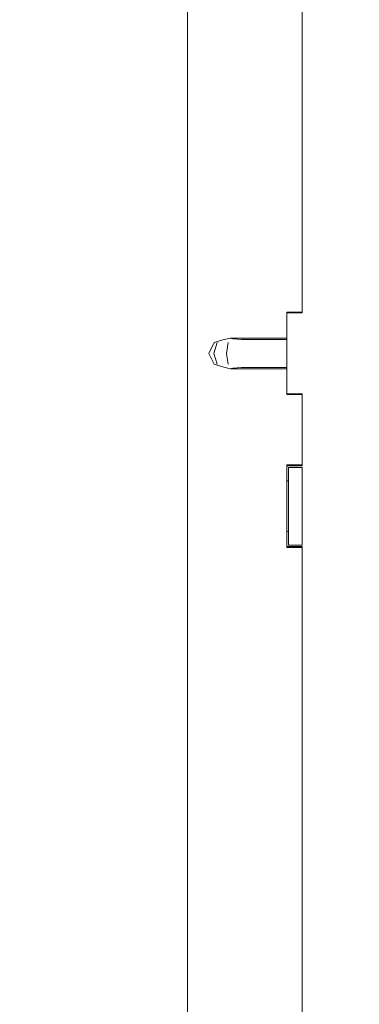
# Model space of a CAD drawing. Header units: millimetres. Extents: x 90539 to 127778, y -34922 to 14506.
# Tile 233 of 256: x 101983 to 102205, y 9244 to 9888. Entities that reach past the tile are written whole.
import ezdxf

# ---------------------------------------------------------------- set-up
doc = ezdxf.new("R2010")
doc.units = ezdxf.units.MM
doc.header["$MEASUREMENT"] = 0
doc.linetypes.add('Wipeout_Contour', pattern=[1000, 0, -1000])
for name, color, linetype in [('Nowe_A-Wymiary-Wewnętrzne', 7, 'Continuous'), ('Nowe_A-Wymiary-Zewnętrzne', 7, 'Continuous'), ('Nowe_A-Ściany-Wewnętrzne', 7, 'Continuous'), ('Nowe_Drzwi Archicad', 7, 'Continuous')]:
    doc.layers.add(name, color=color, linetype=linetype)
for name, color, linetype, lineweight, true_color in [('Nowe_A-Wymiary-Wewnętrzne_Nr_pióra__45', 7, 'Continuous', 15, 0x40a5ff), ('Nowe_A-Wymiary-Wewnętrzne_Nr_pióra__85', 7, 'Continuous', 13, 0x80c2ff), ('Nowe_A-Wymiary-Zewnętrzne_Nr_pióra__45', 7, 'Continuous', 15, 0x40a5ff), ('Nowe_A-Wymiary-Zewnętrzne_Nr_pióra__85', 7, 'Continuous', 13, 0x80c2ff)]:
    doc.layers.add(name, color=color, linetype=linetype, lineweight=lineweight, true_color=true_color)
for name, color, linetype, lineweight in [('Nowe_A-Wymiary-Wewnętrzne_Nr_pióra__46', 5, 'Continuous', 15), ('Nowe_A-Wymiary-Zewnętrzne_Nr_pióra__46', 5, 'Continuous', 15), ('Nowe_Drzwi Archicad_Nr_pióra__3', 7, 'Continuous', 13)]:
    doc.layers.add(name, color=color, linetype=linetype, lineweight=lineweight)
doc.styles.add('STYL_AUTOMATYCZNY_2', font='arial.ttf')
doc.dimstyles.new('STYL_AUTOMATYCZNY__1', dxfattribs={"dimtxt": 125, "dimasz": 47.5, "dimexe": 0.18, "dimexo": 20, "dimgap": 0, "dimtad": 1, "dimdec": 1, "dimlfac": 0.1, "dimzin": 0, "dimdsep": 46, "dimtxsty": 'STYL_AUTOMATYCZNY_2', "dimblk": 'ARROWHEAD_11', "dimblk1": 'ARROWHEAD_11', "dimblk2": 'ARROWHEAD_11', "dimcen": 0.09, "dimclrd": 256, "dimclre": 256, "dimclrt": 5, "dimadec": 1, "dimazin": 0, "dimtfac": 1, "dimtdec": 4, "dimtmove": 0, "dimatfit": 3, "dimfxl": 0, "dimtolj": 1, "dimtzin": 0, "dimarcsym": 0})

# ---------------------------------------------------------------- blocks, each defined once
blk = doc.blocks.new('ElemPrzekroju_131')
at = {"color": 254, "linetype": 'Wipeout_Contour', "lineweight": 0, "ltscale": 512587.404685}
blk.add_wipeout([(101947.59, 10720), (101947.59, 8670), (102092.59, 8670), (102092.59, 10670), (102092.59, 10720)], dxfattribs=at).dxf.layer = 'Nowe_A-Ściany-Wewnętrzne'
blk = doc.blocks.new('ElemPrzekroju_413')
at = {"color": 254, "linetype": 'Wipeout_Contour', "lineweight": 0, "ltscale": 2154503.589062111}
blk.add_wipeout([(102167.59, 10670), (102092.59, 10670), (102092.59, 8670), (102167.59, 8670), (102167.59, 9543), (102157.59, 9543), (102157.59, 9597), (102167.59, 9597), (102167.59, 9643), (102157.59, 9643), (102157.59, 9660), (102120.43, 9660), (102114.69, 9661.32), (102110.02, 9662.93), (102106.5, 9670), (102110.02, 9677.07), (102114.69, 9678.68), (102120.43, 9680), (102157.59, 9680), (102157.59, 9697), (102167.59, 9697)], dxfattribs=at).dxf.layer = 'Nowe_Drzwi Archicad'
at = {"layer": 'Nowe_Drzwi Archicad_Nr_pióra__3', "color": 7, "linetype": 'Continuous', "lineweight": 13}
blk.add_line((102092.59, 8670), (102092.59, 10670), dxfattribs=at)
at = {"color": 254, "linetype": 'Wipeout_Contour', "lineweight": 0, "ltscale": 410467.261318}
blk.add_wipeout([(102157.59, 9697), (102157.59, 9696.44), (102157.69, 9696.44), (102157.69, 9697)], dxfattribs=at).dxf.layer = 'Nowe_Drzwi Archicad'
at = {"color": 254, "linetype": 'Wipeout_Contour', "lineweight": 0, "ltscale": 410401.050315}
blk.add_wipeout([(102157.59, 9679.13), (102157.59, 9680), (102127.59, 9680), (102127.8, 9679.13)], dxfattribs=at).dxf.layer = 'Nowe_Drzwi Archicad'
at = {"color": 254, "linetype": 'Wipeout_Contour', "lineweight": 0, "ltscale": 410394.228049}
blk.add_wipeout([(102157.59, 9670), (102126.61, 9670), (102126.9, 9662.93), (102157.59, 9662.93)], dxfattribs=at).dxf.layer = 'Nowe_Drzwi Archicad'
at = {"color": 254, "linetype": 'Wipeout_Contour', "lineweight": 0, "ltscale": 410447.117552}
blk.add_wipeout([(102157.59, 9643.56), (102157.59, 9643), (102157.69, 9643), (102157.69, 9643.56)], dxfattribs=at).dxf.layer = 'Nowe_Drzwi Archicad'
at = {"color": 254, "linetype": 'Wipeout_Contour', "lineweight": 0, "ltscale": 410429.656714}
blk.add_wipeout([(102157.69, 9596.44), (102157.69, 9597), (102157.59, 9597), (102157.59, 9596.44)], dxfattribs=at).dxf.layer = 'Nowe_Drzwi Archicad'
at = {"color": 254, "linetype": 'Wipeout_Contour', "lineweight": 0, "ltscale": 410427.381119}
blk.add_wipeout([(102158.59, 9586.54), (102157.59, 9586.54), (102157.59, 9585.14), (102158.59, 9585.14)], dxfattribs=at).dxf.layer = 'Nowe_Drzwi Archicad'
at = {"color": 254, "linetype": 'Wipeout_Contour', "lineweight": 0, "ltscale": 1231261.358852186}
blk.add_wipeout([(102158.59, 9574.4), (102157.59, 9574.4), (102157.59, 9572.89), (102157.59, 9570), (102157.59, 9567.11), (102157.59, 9561.34), (102157.59, 9557.5), (102158.59, 9557.5), (102158.59, 9561.34), (102158.59, 9567.11), (102158.59, 9570), (102158.59, 9572.89)], dxfattribs=at).dxf.layer = 'Nowe_Drzwi Archicad'
at = {"color": 254, "linetype": 'Wipeout_Contour', "lineweight": 0, "ltscale": 410409.719439}
blk.add_wipeout([(102157.69, 9543), (102157.69, 9543.56), (102157.59, 9543.56), (102157.59, 9543)], dxfattribs=at).dxf.layer = 'Nowe_Drzwi Archicad'
at = {"color": 254, "linetype": 'Wipeout_Contour', "lineweight": 0, "ltscale": 410486.972721}
blk.add_wipeout([(102157.69, 9697), (102157.69, 9696.44), (102167.49, 9696.44), (102167.49, 9697)], dxfattribs=at).dxf.layer = 'Nowe_Drzwi Archicad'
at = {"color": 254, "linetype": 'Wipeout_Contour', "lineweight": 0, "ltscale": 512985.352548}
blk.add_wipeout([(102127.4, 9679.17), (102126.9, 9677.07), (102157.59, 9677.07), (102157.59, 9679.13), (102127.8, 9679.13)], dxfattribs=at).dxf.layer = 'Nowe_Drzwi Archicad'
at = {"color": 254, "linetype": 'Wipeout_Contour', "lineweight": 0, "ltscale": 512977.426964}
blk.add_wipeout([(102157.59, 9662.93), (102126.9, 9662.93), (102127.4, 9660.83), (102127.8, 9660.87), (102157.59, 9660.87)], dxfattribs=at).dxf.layer = 'Nowe_Drzwi Archicad'
at = {"color": 254, "linetype": 'Wipeout_Contour', "lineweight": 0, "ltscale": 410466.829921}
blk.add_wipeout([(102157.69, 9643.56), (102157.69, 9643), (102167.49, 9643), (102167.49, 9643.56)], dxfattribs=at).dxf.layer = 'Nowe_Drzwi Archicad'
at = {"color": 254, "linetype": 'Wipeout_Contour', "lineweight": 0, "ltscale": 410449.369923}
blk.add_wipeout([(102167.49, 9596.44), (102167.49, 9597), (102157.69, 9597), (102157.69, 9596.44)], dxfattribs=at).dxf.layer = 'Nowe_Drzwi Archicad'
at = {"color": 254, "linetype": 'Wipeout_Contour', "lineweight": 0, "ltscale": 615638.981672}
blk.add_wipeout([(102157.59, 9585.14), (102157.59, 9581.64), (102157.59, 9579.69), (102158.59, 9579.69), (102158.59, 9581.64), (102158.59, 9585.14)], dxfattribs=at).dxf.layer = 'Nowe_Drzwi Archicad'
at = {"color": 254, "linetype": 'Wipeout_Contour', "lineweight": 0, "ltscale": 410416.147417}
blk.add_wipeout([(102157.59, 9553.96), (102158.59, 9553.96), (102158.59, 9557.5), (102157.59, 9557.5)], dxfattribs=at).dxf.layer = 'Nowe_Drzwi Archicad'
at = {"color": 254, "linetype": 'Wipeout_Contour', "lineweight": 0, "ltscale": 410414.72232}
blk.add_wipeout([(102158.59, 9544.56), (102158.69, 9544.56), (102158.69, 9547.48), (102158.59, 9547.48)], dxfattribs=at).dxf.layer = 'Nowe_Drzwi Archicad'
at = {"layer": 'Nowe_Drzwi Archicad_Nr_pióra__3', "color": 7, "linetype": 'Continuous', "lineweight": 13}
for p, q in [((102157.59, 9696.44), (102157.59, 9697)), ((102157.59, 9697), (102157.69, 9697)), ((102157.59, 9643), (102157.59, 9643.56)), ((102157.59, 9643), (102157.69, 9643))]:
    blk.add_line(p, q, dxfattribs=at)
at = {"color": 254, "linetype": 'Wipeout_Contour', "lineweight": 0, "ltscale": 410506.684141}
blk.add_wipeout([(102167.49, 9697), (102167.49, 9696.44), (102167.59, 9696.44), (102167.59, 9697)], dxfattribs=at).dxf.layer = 'Nowe_Drzwi Archicad'
at = {"color": 254, "linetype": 'Wipeout_Contour', "lineweight": 0, "ltscale": 410396.893855}
blk.add_wipeout([(102157.59, 9677.07), (102126.9, 9677.07), (102126.61, 9670), (102157.59, 9670)], dxfattribs=at).dxf.layer = 'Nowe_Drzwi Archicad'
at = {"color": 254, "linetype": 'Wipeout_Contour', "lineweight": 0, "ltscale": 410393.836984}
blk.add_wipeout([(102157.59, 9660), (102157.59, 9660.87), (102127.8, 9660.87), (102127.59, 9660)], dxfattribs=at).dxf.layer = 'Nowe_Drzwi Archicad'
at = {"color": 254, "linetype": 'Wipeout_Contour', "lineweight": 0, "ltscale": 410486.542309}
blk.add_wipeout([(102167.49, 9643.56), (102167.49, 9643), (102167.59, 9643), (102167.59, 9643.56)], dxfattribs=at).dxf.layer = 'Nowe_Drzwi Archicad'
at = {"color": 254, "linetype": 'Wipeout_Contour', "lineweight": 0, "ltscale": 410432.613689}
blk.add_wipeout([(102158.69, 9595.44), (102158.59, 9595.44), (102158.59, 9592.52), (102158.69, 9592.52)], dxfattribs=at).dxf.layer = 'Nowe_Drzwi Archicad'
at = {"color": 254, "linetype": 'Wipeout_Contour', "lineweight": 0, "ltscale": 410469.083149}
blk.add_wipeout([(102167.59, 9596.44), (102167.59, 9597), (102167.49, 9597), (102167.49, 9596.44)], dxfattribs=at).dxf.layer = 'Nowe_Drzwi Archicad'
at = {"color": 254, "linetype": 'Wipeout_Contour', "lineweight": 0, "ltscale": 410424.09631}
blk.add_wipeout([(102157.59, 9579.69), (102157.59, 9574.4), (102158.59, 9574.4), (102158.59, 9579.69)], dxfattribs=at).dxf.layer = 'Nowe_Drzwi Archicad'
at = {"color": 254, "linetype": 'Wipeout_Contour', "lineweight": 0, "ltscale": 410415.377516}
blk.add_wipeout([(102157.59, 9553.37), (102158.59, 9553.37), (102158.59, 9553.96), (102157.59, 9553.96)], dxfattribs=at).dxf.layer = 'Nowe_Drzwi Archicad'
at = {"color": 254, "linetype": 'Wipeout_Contour', "lineweight": 0, "ltscale": 410429.433604}
blk.add_wipeout([(102167.49, 9543), (102167.49, 9543.56), (102157.69, 9543.56), (102157.69, 9543)], dxfattribs=at).dxf.layer = 'Nowe_Drzwi Archicad'
at = {"layer": 'Nowe_Drzwi Archicad_Nr_pióra__3', "color": 7, "linetype": 'Continuous', "lineweight": 13}
for p, q in [((102167.59, 10670), (102167.59, 9696.44)), ((102167.49, 9727.88), (102167.49, 9697)), ((102157.59, 9696.44), (102157.59, 9643.56)), ((102157.69, 9697), (102167.49, 9697)), ((102167.49, 9697), (102167.59, 9697)), ((102157.69, 9643), (102167.49, 9643)), ((102167.49, 9643), (102167.59, 9643)), ((102167.49, 9612.12), (102167.49, 9643))]:
    blk.add_line(p, q, dxfattribs=at)
at = {"layer": 'Nowe_Drzwi Archicad_Nr_pióra__3', "color": 7, "linetype": 'Continuous', "lineweight": 13, "flags": 128}
for points in [[(102167.59, 9696.44), (102167.49, 9696.44), (102157.69, 9696.44), (102157.59, 9696.44)], [(102167.59, 9643.56), (102167.49, 9643.56), (102157.69, 9643.56), (102157.59, 9643.56)]]:
    blk.add_lwpolyline(points, dxfattribs=at)
at = {"color": 254, "linetype": 'Wipeout_Contour', "lineweight": 0, "ltscale": 410330.347126}
blk.add_wipeout([(102127.8, 9679.13), (102127.59, 9680), (102121.85, 9680), (102122.25, 9679.58)], dxfattribs=at).dxf.layer = 'Nowe_Drzwi Archicad'
at = {"color": 254, "linetype": 'Wipeout_Contour', "lineweight": 0, "ltscale": 410316.348579}
blk.add_wipeout([(102126.61, 9670), (102117.95, 9670), (102119.1, 9662.93), (102126.9, 9662.93)], dxfattribs=at).dxf.layer = 'Nowe_Drzwi Archicad'
at = {"color": 254, "linetype": 'Wipeout_Contour', "lineweight": 0, "ltscale": 410430.288644}
blk.add_wipeout([(102158.69, 9592.52), (102158.59, 9592.52), (102158.59, 9583), (102158.69, 9583)], dxfattribs=at).dxf.layer = 'Nowe_Drzwi Archicad'
at = {"color": 254, "linetype": 'Wipeout_Contour', "lineweight": 0, "ltscale": 410417.038163}
blk.add_wipeout([(102158.59, 9547.48), (102158.69, 9547.48), (102158.69, 9557), (102158.59, 9557)], dxfattribs=at).dxf.layer = 'Nowe_Drzwi Archicad'
at = {"color": 254, "linetype": 'Wipeout_Contour', "lineweight": 0, "ltscale": 512905.166893}
blk.add_wipeout([(102121.6, 9679.73), (102119.1, 9677.07), (102126.9, 9677.07), (102127.4, 9679.17), (102122.25, 9679.58)], dxfattribs=at).dxf.layer = 'Nowe_Drzwi Archicad'
at = {"color": 254, "linetype": 'Wipeout_Contour', "lineweight": 0, "ltscale": 512897.087551}
blk.add_wipeout([(102126.9, 9662.93), (102119.1, 9662.93), (102121.6, 9660.27), (102122.25, 9660.42), (102127.4, 9660.83)], dxfattribs=at).dxf.layer = 'Nowe_Drzwi Archicad'
at = {"color": 254, "linetype": 'Wipeout_Contour', "lineweight": 0, "ltscale": 410450.33571}
blk.add_wipeout([(102167.49, 9595.44), (102158.69, 9595.44), (102158.69, 9592.52), (102167.49, 9592.52)], dxfattribs=at).dxf.layer = 'Nowe_Drzwi Archicad'
at = {"color": 254, "linetype": 'Wipeout_Contour', "lineweight": 0, "ltscale": 410432.445112}
blk.add_wipeout([(102158.69, 9547.48), (102158.69, 9544.56), (102167.49, 9544.56), (102167.49, 9547.48)], dxfattribs=at).dxf.layer = 'Nowe_Drzwi Archicad'
at = {"layer": 'Nowe_Drzwi Archicad_Nr_pióra__3', "color": 7, "linetype": 'Continuous', "lineweight": 13}
for p, q in [((102157.59, 9596.44), (102157.59, 9597)), ((102157.59, 9597), (102157.69, 9597)), ((102157.59, 9543), (102157.59, 9543.56)), ((102157.59, 9543), (102157.69, 9543))]:
    blk.add_line(p, q, dxfattribs=at)
at = {"color": 254, "linetype": 'Wipeout_Contour', "lineweight": 0, "ltscale": 410319.014884}
blk.add_wipeout([(102126.9, 9677.07), (102119.1, 9677.07), (102117.95, 9670), (102126.61, 9670)], dxfattribs=at).dxf.layer = 'Nowe_Drzwi Archicad'
at = {"color": 254, "linetype": 'Wipeout_Contour', "lineweight": 0, "ltscale": 410322.950326}
blk.add_wipeout([(102127.59, 9660), (102127.8, 9660.87), (102122.25, 9660.42), (102121.85, 9660)], dxfattribs=at).dxf.layer = 'Nowe_Drzwi Archicad'
at = {"color": 254, "linetype": 'Wipeout_Contour', "lineweight": 0, "ltscale": 410434.760855}
blk.add_wipeout([(102158.69, 9547.48), (102167.49, 9547.48), (102167.49, 9557), (102158.69, 9557)], dxfattribs=at).dxf.layer = 'Nowe_Drzwi Archicad'
at = {"color": 254, "linetype": 'Wipeout_Contour', "lineweight": 0, "ltscale": 410449.147788}
blk.add_wipeout([(102167.59, 9543), (102167.59, 9543.56), (102167.49, 9543.56), (102167.49, 9543)], dxfattribs=at).dxf.layer = 'Nowe_Drzwi Archicad'
at = {"layer": 'Nowe_Drzwi Archicad_Nr_pióra__3', "color": 7, "linetype": 'Continuous', "lineweight": 13}
for p, q in [((102157.59, 9680), (102127.59, 9680)), ((102157.59, 9660), (102127.59, 9660)), ((102158.59, 9553.37), (102157.59, 9553.37))]:
    blk.add_line(p, q, dxfattribs=at)
at = {"layer": 'Nowe_Drzwi Archicad_Nr_pióra__3', "color": 7, "linetype": 'Continuous', "lineweight": 13, "flags": 128}
for points in [[(102157.59, 9553.37), (102157.59, 9543.66), (102157.59, 9543.56)], [(102158.59, 9553.37), (102158.59, 9544.66), (102158.59, 9544.56)]]:
    blk.add_lwpolyline(points, dxfattribs=at)
at = {"color": 254, "linetype": 'Wipeout_Contour', "lineweight": 0, "ltscale": 307737.520409}
blk.add_wipeout([(102122.25, 9679.58), (102121.85, 9680), (102120.43, 9680)], dxfattribs=at).dxf.layer = 'Nowe_Drzwi Archicad'
at = {"color": 254, "linetype": 'Wipeout_Contour', "lineweight": 0, "ltscale": 410284.642425}
blk.add_wipeout([(102117.95, 9670), (102109.78, 9670), (102111.89, 9662.93), (102119.1, 9662.93)], dxfattribs=at).dxf.layer = 'Nowe_Drzwi Archicad'
at = {"color": 254, "linetype": 'Wipeout_Contour', "lineweight": 0, "ltscale": 410421.233508}
blk.add_wipeout([(102158.59, 9570), (102158.59, 9557), (102158.69, 9557), (102158.69, 9570)], dxfattribs=at).dxf.layer = 'Nowe_Drzwi Archicad'
at = {"color": 254, "linetype": 'Wipeout_Contour', "lineweight": 0, "ltscale": 410450.167919}
blk.add_wipeout([(102167.49, 9544.56), (102167.59, 9544.56), (102167.59, 9547.48), (102167.49, 9547.48)], dxfattribs=at).dxf.layer = 'Nowe_Drzwi Archicad'
at = {"layer": 'Nowe_Drzwi Archicad_Nr_pióra__3', "color": 7, "linetype": 'Continuous', "lineweight": 13}
for p, q in [((102157.69, 9543), (102167.49, 9543)), ((102167.49, 9543), (102167.59, 9543)), ((102167.59, 9543.56), (102167.59, 8670))]:
    blk.add_line(p, q, dxfattribs=at)
at = {"layer": 'Nowe_Drzwi Archicad_Nr_pióra__3', "color": 7, "linetype": 'Continuous', "lineweight": 13, "flags": 128}
blk.add_lwpolyline([(102167.59, 9543.56), (102167.49, 9543.56), (102157.69, 9543.56), (102157.59, 9543.56)], dxfattribs=at)
at = {"color": 254, "linetype": 'Wipeout_Contour', "lineweight": 0, "ltscale": 512875.445869}
blk.add_wipeout([(102111.89, 9677.07), (102119.1, 9677.07), (102121.6, 9679.73), (102120.43, 9680), (102114.69, 9678.68)], dxfattribs=at).dxf.layer = 'Nowe_Drzwi Archicad'
at = {"color": 254, "linetype": 'Wipeout_Contour', "lineweight": 0, "ltscale": 512867.43123}
blk.add_wipeout([(102111.89, 9662.93), (102114.69, 9661.32), (102120.43, 9660), (102121.6, 9660.27), (102119.1, 9662.93)], dxfattribs=at).dxf.layer = 'Nowe_Drzwi Archicad'
at = {"color": 254, "linetype": 'Wipeout_Contour', "lineweight": 0, "ltscale": 410426.083521}
blk.add_wipeout([(102158.59, 9583), (102158.59, 9570), (102158.69, 9570), (102158.69, 9583)], dxfattribs=at).dxf.layer = 'Nowe_Drzwi Archicad'
at = {"color": 254, "linetype": 'Wipeout_Contour', "lineweight": 0, "ltscale": 410452.483564}
blk.add_wipeout([(102167.49, 9547.48), (102167.59, 9547.48), (102167.59, 9557), (102167.49, 9557)], dxfattribs=at).dxf.layer = 'Nowe_Drzwi Archicad'
at = {"layer": 'Nowe_Drzwi Archicad_Nr_pióra__3', "color": 7, "linetype": 'Continuous', "lineweight": 13, "flags": 128}
blk.add_lwpolyline([(102167.59, 9544.56), (102167.49, 9544.56), (102158.69, 9544.56), (102158.59, 9544.56)], dxfattribs=at)
at = {"color": 254, "linetype": 'Wipeout_Contour', "lineweight": 0, "ltscale": 410287.308924}
blk.add_wipeout([(102119.1, 9677.07), (102111.89, 9677.07), (102109.78, 9670), (102117.95, 9670)], dxfattribs=at).dxf.layer = 'Nowe_Drzwi Archicad'
at = {"color": 254, "linetype": 'Wipeout_Contour', "lineweight": 0, "ltscale": 307731.848743}
blk.add_wipeout([(102121.85, 9660), (102122.25, 9660.42), (102120.43, 9660)], dxfattribs=at).dxf.layer = 'Nowe_Drzwi Archicad'
at = {"color": 254, "linetype": 'Wipeout_Contour', "lineweight": 0, "ltscale": 410448.010764}
blk.add_wipeout([(102167.49, 9592.52), (102158.69, 9592.52), (102158.69, 9583), (102167.49, 9583)], dxfattribs=at).dxf.layer = 'Nowe_Drzwi Archicad'
at = {"color": 254, "linetype": 'Wipeout_Contour', "lineweight": 0, "ltscale": 410438.95602}
blk.add_wipeout([(102158.69, 9570), (102158.69, 9557), (102167.49, 9557), (102167.49, 9570)], dxfattribs=at).dxf.layer = 'Nowe_Drzwi Archicad'
at = {"layer": 'Nowe_Drzwi Archicad_Nr_pióra__3', "color": 7, "linetype": 'Continuous', "lineweight": 13}
for p, q in [((102119.1, 9677.07), (102117.95, 9670)), ((102121.85, 9680), (102120.43, 9680)), ((102127.59, 9680), (102121.85, 9680)), ((102117.95, 9670), (102119.1, 9662.93)), ((102121.85, 9660), (102120.43, 9660)), ((102127.59, 9660), (102121.85, 9660)), ((102158.59, 9586.54), (102157.59, 9586.54)), ((102157.59, 9561.34), (102157.59, 9557.5)), ((102158.59, 9561.34), (102158.59, 9557.5)), ((102157.59, 9553.96), (102157.59, 9557.5)), ((102157.59, 9553.37), (102157.59, 9553.96)), ((102158.59, 9557.5), (102158.59, 9553.96)), ((102158.59, 9553.96), (102158.59, 9553.37))]:
    blk.add_line(p, q, dxfattribs=at)
at = {"layer": 'Nowe_Drzwi Archicad_Nr_pióra__3', "color": 7, "linetype": 'Continuous', "lineweight": 13, "flags": 128}
for points in [[(102157.59, 9679.13), (102127.8, 9679.13), (102122.25, 9679.58), (102120.43, 9680)], [(102120.43, 9660), (102122.25, 9660.42), (102127.8, 9660.87), (102157.59, 9660.87)], [(102157.59, 9596.44), (102157.59, 9596.34), (102157.59, 9586.54)], [(102158.59, 9595.44), (102158.59, 9595.34), (102158.59, 9586.54)]]:
    blk.add_lwpolyline(points, dxfattribs=at)
at = {"color": 254, "linetype": 'Wipeout_Contour', "lineweight": 0, "ltscale": 307709.357078}
blk.add_wipeout([(102114.69, 9678.68), (102110.02, 9677.07), (102111.89, 9677.07)], dxfattribs=at).dxf.layer = 'Nowe_Drzwi Archicad'
at = {"color": 254, "linetype": 'Wipeout_Contour', "lineweight": 0, "ltscale": 410264.049187}
blk.add_wipeout([(102109.78, 9670), (102106.5, 9670), (102110.02, 9662.93), (102111.89, 9662.93)], dxfattribs=at).dxf.layer = 'Nowe_Drzwi Archicad'
at = {"color": 254, "linetype": 'Wipeout_Contour', "lineweight": 0, "ltscale": 410468.057744}
blk.add_wipeout([(102167.49, 9595.44), (102167.49, 9592.52), (102167.59, 9592.52), (102167.59, 9595.44)], dxfattribs=at).dxf.layer = 'Nowe_Drzwi Archicad'
at = {"color": 254, "linetype": 'Wipeout_Contour', "lineweight": 0, "ltscale": 410443.805823}
blk.add_wipeout([(102158.69, 9583), (102158.69, 9570), (102167.49, 9570), (102167.49, 9583)], dxfattribs=at).dxf.layer = 'Nowe_Drzwi Archicad'
at = {"layer": 'Nowe_Drzwi Archicad_Nr_pióra__3', "color": 7, "linetype": 'Continuous', "lineweight": 13}
for p, q in [((102167.59, 9643.56), (102167.59, 9596.44)), ((102157.69, 9597), (102167.49, 9597)), ((102167.49, 9597), (102167.59, 9597)), ((102157.59, 9585.14), (102157.59, 9586.54)), ((102157.59, 9581.64), (102157.59, 9585.14)), ((102158.59, 9586.54), (102158.59, 9585.14)), ((102158.59, 9585.14), (102158.59, 9581.64)), ((102157.59, 9581.64), (102157.59, 9579.69)), ((102157.59, 9574.4), (102157.59, 9579.69)), ((102158.59, 9581.64), (102158.59, 9579.69)), ((102158.59, 9579.69), (102158.59, 9574.4)), ((102157.59, 9572.89), (102157.59, 9574.4)), ((102157.59, 9572.89), (102157.59, 9570)), ((102158.59, 9574.4), (102158.59, 9572.89)), ((102158.59, 9572.89), (102158.59, 9570)), ((102157.59, 9570), (102157.59, 9567.11)), ((102157.59, 9567.11), (102157.59, 9561.34)), ((102158.59, 9570), (102158.59, 9567.11)), ((102158.59, 9567.11), (102158.59, 9561.34))]:
    blk.add_line(p, q, dxfattribs=at)
at = {"layer": 'Nowe_Drzwi Archicad_Nr_pióra__3', "color": 7, "linetype": 'Continuous', "lineweight": 13, "flags": 128}
blk.add_lwpolyline([(102167.59, 9596.44), (102167.49, 9596.44), (102157.69, 9596.44), (102157.59, 9596.44)], dxfattribs=at)
at = {"color": 254, "linetype": 'Wipeout_Contour', "lineweight": 0, "ltscale": 410266.715805}
blk.add_wipeout([(102111.89, 9677.07), (102110.02, 9677.07), (102106.5, 9670), (102109.78, 9670)], dxfattribs=at).dxf.layer = 'Nowe_Drzwi Archicad'
at = {"color": 254, "linetype": 'Wipeout_Contour', "lineweight": 0, "ltscale": 307705.148536}
blk.add_wipeout([(102111.89, 9662.93), (102110.02, 9662.93), (102114.69, 9661.32)], dxfattribs=at).dxf.layer = 'Nowe_Drzwi Archicad'
at = {"color": 254, "linetype": 'Wipeout_Contour', "lineweight": 0, "ltscale": 410465.732901}
blk.add_wipeout([(102167.59, 9592.52), (102167.49, 9592.52), (102167.49, 9583), (102167.59, 9583)], dxfattribs=at).dxf.layer = 'Nowe_Drzwi Archicad'
at = {"color": 254, "linetype": 'Wipeout_Contour', "lineweight": 0, "ltscale": 410456.678547}
blk.add_wipeout([(102167.49, 9570), (102167.49, 9557), (102167.59, 9557), (102167.59, 9570)], dxfattribs=at).dxf.layer = 'Nowe_Drzwi Archicad'
at = {"layer": 'Nowe_Drzwi Archicad_Nr_pióra__3', "color": 7, "linetype": 'Continuous', "lineweight": 13}
for p, q in [((102110.02, 9677.07), (102106.5, 9670)), ((102111.89, 9677.07), (102109.78, 9670)), ((102106.5, 9670), (102110.02, 9662.93)), ((102109.78, 9670), (102111.89, 9662.93))]:
    blk.add_line(p, q, dxfattribs=at)
at = {"layer": 'Nowe_Drzwi Archicad_Nr_pióra__3', "color": 7, "linetype": 'Continuous', "lineweight": 13, "flags": 128}
for points in [[(102120.43, 9680), (102114.69, 9678.68), (102110.02, 9677.07)], [(102110.02, 9662.93), (102114.69, 9661.32), (102120.43, 9660)], [(102167.59, 9595.44), (102167.49, 9595.44), (102158.69, 9595.44), (102158.59, 9595.44)]]:
    blk.add_lwpolyline(points, dxfattribs=at)
at = {"color": 254, "linetype": 'Wipeout_Contour', "lineweight": 0, "ltscale": 410461.528141}
blk.add_wipeout([(102167.49, 9583), (102167.49, 9570), (102167.59, 9570), (102167.59, 9583)], dxfattribs=at).dxf.layer = 'Nowe_Drzwi Archicad'
at = {"layer": 'Nowe_Drzwi Archicad_Nr_pióra__3', "color": 7, "linetype": 'Continuous', "lineweight": 13}
blk.add_line((102167.59, 9595.44), (102167.59, 9544.56), dxfattribs=at)
blk = doc.blocks.new('*D710')
at = {"layer": 'Nowe_A-Wymiary-Wewnętrzne_Nr_pióra__45', "linetype": 'Continuous', "lineweight": 15, "true_color": 0x40a5ff}
for points in [[(108300.43, 10720), (108301.38, 10715.22), (108304.09, 10711.16), (108308.15, 10708.45), (108312.93, 10707.5), (108317.71, 10708.45), (108321.77, 10711.16), (108324.48, 10715.22), (108325.43, 10720), (108324.48, 10724.78), (108321.77, 10728.84), (108317.71, 10731.55), (108312.93, 10732.5), (108308.15, 10731.55), (108304.09, 10728.84), (108301.38, 10724.78)], [(108300.43, 8670), (108301.38, 8665.22), (108304.09, 8661.16), (108308.15, 8658.45), (108312.93, 8657.5), (108317.71, 8658.45), (108321.77, 8661.16), (108324.48, 8665.22), (108325.43, 8670), (108324.48, 8674.78), (108321.77, 8678.84), (108317.71, 8681.55), (108312.93, 8682.5), (108308.15, 8681.55), (108304.09, 8678.84), (108301.38, 8674.78)]]:
    blk.add_hatch(color=161, dxfattribs=at).paths.add_polyline_path(points)
at = {"layer": 'Nowe_A-Wymiary-Wewnętrzne_Nr_pióra__45', "color": 161, "linetype": 'Continuous', "lineweight": 15, "true_color": 0x40a5ff}
for centre in [(108312.93, 10720), (108312.93, 8670)]:
    blk.add_circle(centre, 12.5, dxfattribs=at)
at = {"layer": 'Nowe_A-Wymiary-Wewnętrzne_Nr_pióra__85', "color": 151, "linetype": 'Continuous', "lineweight": 13, "true_color": 0x80c2ff}
for p, q in [((108300.43, 10720), (108266.06, 10720)), ((108359.81, 10720), (108325.43, 10720)), ((108312.93, 8682.5), (108312.93, 10707.5)), ((108300.43, 8670), (108266.06, 8670)), ((108359.81, 8670), (108325.43, 8670))]:
    blk.add_line(p, q, dxfattribs=at)
at = {"layer": 'Nowe_A-Wymiary-Wewnętrzne_Nr_pióra__46', "color": 5, "lineweight": 15, "char_height": 125, "attachment_point": 7, "rotation": 90, "style": 'STYL_AUTOMATYCZNY_2'}
for s, insert in [('\\A1;{\\pql;\\fArial|b0|i0|c238|p0;\\W1.000000;205,0}', (108287.93, 9647.33)), ('\\A1;{\\pql;\\fArial|b0|i0|c238|p0;\\W1.000000;35,0}', (108287.93, 8682.5))]:
    blk.add_mtext(s, dxfattribs=dict(at, insert=insert))
blk = doc.blocks.new('ARROWHEAD_11')
at = {"color": 0, "linetype": 'Continuous', "lineweight": 0}
blk.add_line((0, 0), (-1, 0), dxfattribs=at)
at = {"color": 0, "linetype": 'Continuous', "lineweight": 0, "const_width": 0.25, "flags": 128}
blk.add_lwpolyline([(-0.125, 0, 1), (0.125, 0, 1)], format="xyb", close=True, dxfattribs=at)
blk = doc.blocks.new('*D726')
at = {"layer": 'Nowe_A-Wymiary-Wewnętrzne_Nr_pióra__45', "linetype": 'Continuous', "lineweight": 15, "true_color": 0x40a5ff}
for points in [[(116511.16, 9570), (116512.12, 9565.22), (116514.83, 9561.16), (116518.88, 9558.45), (116523.66, 9557.5), (116528.45, 9558.45), (116532.5, 9561.16), (116535.21, 9565.22), (116536.16, 9570), (116535.21, 9574.78), (116532.5, 9578.84), (116528.45, 9581.55), (116523.66, 9582.5), (116518.88, 9581.55), (116514.83, 9578.84), (116512.12, 9574.78)], [(116511.16, 8670), (116512.12, 8665.22), (116514.83, 8661.16), (116518.88, 8658.45), (116523.66, 8657.5), (116528.45, 8658.45), (116532.5, 8661.16), (116535.21, 8665.22), (116536.16, 8670), (116535.21, 8674.78), (116532.5, 8678.84), (116528.45, 8681.55), (116523.66, 8682.5), (116518.88, 8681.55), (116514.83, 8678.84), (116512.12, 8674.78)]]:
    blk.add_hatch(color=161, dxfattribs=at).paths.add_polyline_path(points)
at = {"layer": 'Nowe_A-Wymiary-Wewnętrzne_Nr_pióra__45', "color": 161, "linetype": 'Continuous', "lineweight": 15, "true_color": 0x40a5ff}
for centre in [(116523.66, 9570), (116523.66, 8670)]:
    blk.add_circle(centre, 12.5, dxfattribs=at)
at = {"layer": 'Nowe_A-Wymiary-Wewnętrzne_Nr_pióra__85', "color": 151, "linetype": 'Continuous', "lineweight": 13, "true_color": 0x80c2ff}
for p, q in [((116511.16, 9570), (116476.79, 9570)), ((116570.54, 9570), (116536.16, 9570)), ((116523.66, 8682.5), (116523.66, 9557.5)), ((116511.16, 8670), (116476.79, 8670)), ((116570.54, 8670), (116536.16, 8670))]:
    blk.add_line(p, q, dxfattribs=at)
at = {"layer": 'Nowe_A-Wymiary-Wewnętrzne_Nr_pióra__46', "color": 5, "lineweight": 15, "char_height": 125, "attachment_point": 7, "rotation": 90, "style": 'STYL_AUTOMATYCZNY_2'}
for s, insert in [('\\A1;{\\pql;\\fArial|b0|i0|c238|p0;\\W1.000000;90,0}', (116498.66, 9120)), ('\\A1;{\\pql;\\fArial|b0|i0|c238|p0;\\W1.000000;35,0}', (116498.66, 8682.5))]:
    blk.add_mtext(s, dxfattribs=dict(at, insert=insert))
blk = doc.blocks.new('*D748')
at = {"layer": 'Nowe_A-Wymiary-Zewnętrzne_Nr_pióra__45', "linetype": 'Continuous', "lineweight": 15, "true_color": 0x40a5ff}
for points in [[(119375.13, 12845), (119376.08, 12840.22), (119378.79, 12836.16), (119382.84, 12833.45), (119387.63, 12832.5), (119392.41, 12833.45), (119396.47, 12836.16), (119399.18, 12840.22), (119400.13, 12845), (119399.18, 12849.78), (119396.47, 12853.84), (119392.41, 12856.55), (119387.63, 12857.5), (119382.84, 12856.55), (119378.79, 12853.84), (119376.08, 12849.78)], [(119375.13, -450), (119376.08, -454.78), (119378.79, -458.84), (119382.84, -461.55), (119387.63, -462.5), (119392.41, -461.55), (119396.47, -458.84), (119399.18, -454.78), (119400.13, -450), (119399.18, -445.22), (119396.47, -441.16), (119392.41, -438.45), (119387.63, -437.5), (119382.84, -438.45), (119378.79, -441.16), (119376.08, -445.22)]]:
    blk.add_hatch(color=161, dxfattribs=at).paths.add_polyline_path(points)
at = {"layer": 'Nowe_A-Wymiary-Zewnętrzne_Nr_pióra__45', "color": 161, "linetype": 'Continuous', "lineweight": 15, "true_color": 0x40a5ff}
for centre in [(119387.63, 12845), (119387.63, -450)]:
    blk.add_circle(centre, 12.5, dxfattribs=at)
at = {"layer": 'Nowe_A-Wymiary-Zewnętrzne_Nr_pióra__85', "color": 151, "linetype": 'Continuous', "lineweight": 13, "true_color": 0x80c2ff}
for p, q in [((119387.63, 12857.5), (119387.63, 12870)), ((119375.13, 12845), (119340.75, 12845)), ((119434.5, 12845), (119400.13, 12845)), ((119387.63, -437.5), (119387.63, 12832.5)), ((119375.13, -450), (119340.75, -450)), ((119434.5, -450), (119400.13, -450)), ((119387.63, -475), (119387.63, -462.5))]:
    blk.add_line(p, q, dxfattribs=at)
at = {"layer": 'Nowe_A-Wymiary-Zewnętrzne_Nr_pióra__46', "color": 5, "lineweight": 15, "insert": (119362.63, 5911.52), "char_height": 125, "attachment_point": 7, "rotation": 90, "style": 'STYL_AUTOMATYCZNY_2'}
blk.add_mtext('\\A1;{\\pql;\\fArial|b0|i0|c238|p0;\\W1.000000;1\xa0329,5}', dxfattribs=at)

msp = doc.modelspace()

# ---------------------------------------------------------------- block references
at = {"layer": 'Nowe_A-Ściany-Wewnętrzne', "lineweight": 0}
msp.add_blockref('ElemPrzekroju_131', (0, 0), dxfattribs=at)

# ---------------------------------------------------------------- next in the draw order: block references
at = {"layer": 'Nowe_Drzwi Archicad', "lineweight": 0}
msp.add_blockref('ElemPrzekroju_413', (0, 0), dxfattribs=at)

# ---------------------------------------------------------------- next in the draw order: dimensions: what is measured, and where the dimension line sits
at = {"layer": 'Nowe_A-Wymiary-Wewnętrzne', "color": 151, "linetype": 'Continuous', "lineweight": 13, "true_color": 0x80c2ff}
for base, p2, picture, middle in [((108312.93, 10720), (107577.6, 10720), '*D710', (108225.43, 9856.72)), ((116523.66, 9570), (116907.6, 9570), '*D726', (116436.16, 9281.82))]:
    dim = msp.add_linear_dim(base=base, p1=(99177.6, 8670), p2=p2, angle=90, dimstyle='STYL_AUTOMATYCZNY__1', dxfattribs=at)
    dim.commit()
    dim.dimension.update_dxf_attribs({"geometry": picture, "text_midpoint": middle, "dimtype": 160, "text_rotation": 90})
at = {"layer": 'Nowe_A-Wymiary-Zewnętrzne', "color": 151, "linetype": 'Continuous', "lineweight": 13, "true_color": 0x80c2ff}
dim = msp.add_linear_dim(base=(119387.63, 12845), p1=(95120.09, -450), p2=(98654.74, 12845), angle=90, dimstyle='STYL_AUTOMATYCZNY__1', dxfattribs=at)
dim.commit()
dim.dimension.update_dxf_attribs({"geometry": '*D748', "text_midpoint": (119300.13, 6192.64), "dimtype": 160, "text_rotation": 90})

doc.saveas('drawing.dxf')
